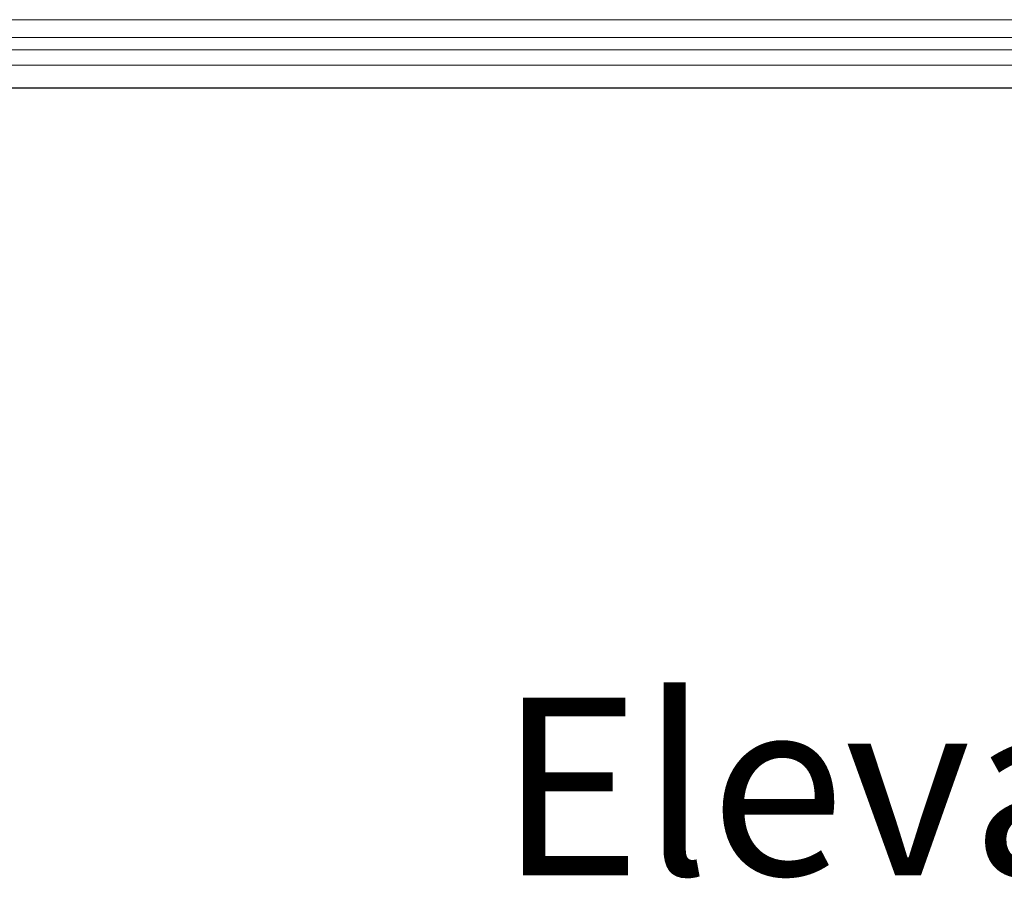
# Model space of a CAD drawing. Header units: inches. Extents: x 424 to 2043, y -237 to 445.
# Tile 190 of 256: x 533 to 551, y 200 to 216. Entities that reach past the tile are written whole.
import ezdxf

# ---------------------------------------------------------------- set-up
doc = ezdxf.new("R2010")
doc.units = ezdxf.units.IN
doc.header["$MEASUREMENT"] = 0
doc.layers.add('A-GENM', color=13, linetype='Continuous', lineweight=9)
doc.styles.get("Standard").update_dxf_attribs({"font": 'arial.ttf'})

# ---------------------------------------------------------------- blocks, each defined once
blk = doc.blocks.new('Generic Models 1 - Generic Models 1-135348-East')
at = {"layer": 'A-GENM'}
for p, q in [((12.239, 1.298), (-22.713, 1.298)), ((20.937, 0.957), (-25.65, 0.957)), ((22.238, 0.723), (-26.308, 0.723)), ((23.286, 0.436), (-26.931, 0.436))]:
    blk.add_line(p, q, dxfattribs=at)

msp = doc.modelspace()

# ---------------------------------------------------------------- linework, layer by layer
msp.add_line((616.384, 214.971), (494.646, 214.971))

# ---------------------------------------------------------------- block references
at = {"layer": 'A-GENM'}
msp.add_blockref('Generic Models 1 - Generic Models 1-135348-East', (539.805, 214.971), dxfattribs=at)

# ---------------------------------------------------------------- texts
at = {"insert": (541.614, 203.393), "char_height": 3.37471, "attachment_point": 1}
msp.add_mtext_dynamic_manual_height_columns('Elevation - East', width=129.74245, gutter_width=16.874, heights=[0], dxfattribs=at)

doc.saveas('drawing.dxf')
